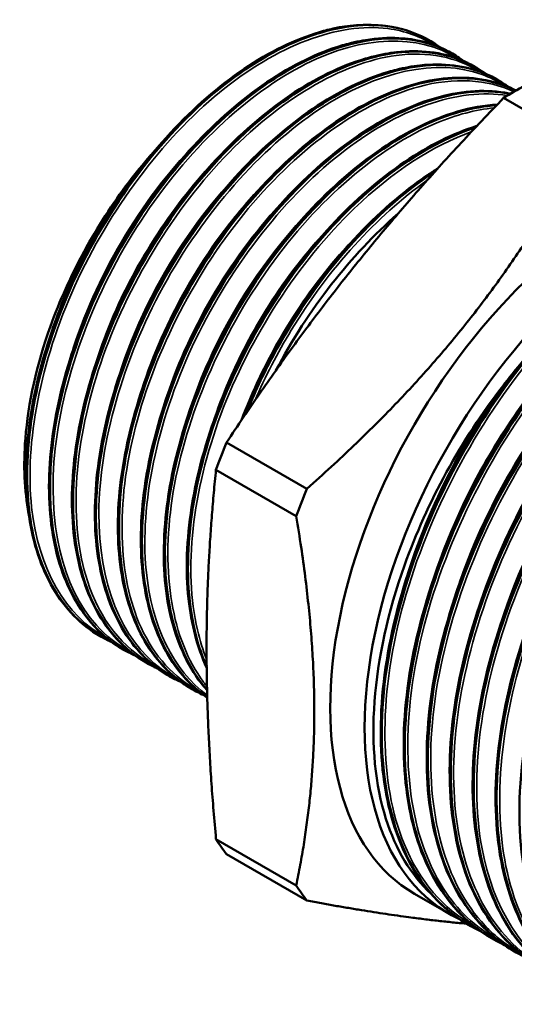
# Model space of a CAD drawing. Header units: millimetres. Extents: x -411 to 1140, y -69 to 356.
# Tile 11 of 25: x 130 to 145, y 117 to 148. Entities that reach past the tile are written whole.
import ezdxf

# ---------------------------------------------------------------- set-up
doc = ezdxf.new("R2010")
doc.units = ezdxf.units.MM
doc.layers.add('Видимые тонкие (ГОСТ)', color=7, linetype='Continuous', lineweight=35)
doc.layers.add('Видимый контур (ГОСТ)', color=7, linetype='Continuous', lineweight=50)

msp = doc.modelspace()

# ---------------------------------------------------------------- linework, layer by layer
at = {"layer": 'Видимые тонкие (ГОСТ)'}
for points, knots in [([(142.779, 146.996), (142.356, 147.268), (141.876, 147.444), (141.351, 147.512), (139.824, 147.71), (137.932, 146.995), (136.164, 145.546), (134.396, 144.097), (132.77, 141.929), (131.707, 139.588), (130.644, 137.248), (130.155, 134.76), (130.372, 132.754), (130.577, 130.857), (131.411, 129.409), (132.682, 128.728)], [8.61482, 8.61482, 8.61482, 8.61482, 8.870316, 8.870316, 8.870316, 9.613367, 9.613367, 9.613367, 10.356328, 10.356328, 10.356328, 11.099201, 11.099201, 11.099201, 11.80132, 11.80132, 11.80132, 11.80132]), ([(143.49, 146.593), (142.28, 147.361), (140.585, 147.303), (138.826, 146.424), (137.015, 145.519), (135.155, 143.754), (133.735, 141.581), (132.316, 139.41), (131.351, 136.853), (131.098, 134.57), (130.845, 132.288), (131.306, 130.301), (132.369, 129.121), (132.667, 128.791), (133.011, 128.525), (133.392, 128.324)], [14.898101, 14.898101, 14.898101, 14.898101, 15.626511, 15.626511, 15.626511, 16.376286, 16.376286, 16.376286, 17.12574, 17.12574, 17.12574, 17.874878, 17.874878, 17.874878, 18.084505, 18.084505, 18.084505, 18.084505]), ([(144.194, 146.178), (143.471, 146.635), (142.584, 146.816), (141.605, 146.685), (139.922, 146.458), (137.984, 145.311), (136.299, 143.533), (134.615, 141.756), (133.2, 139.368), (132.426, 136.978), (131.652, 134.589), (131.527, 132.224), (132.09, 130.486), (132.474, 129.299), (133.178, 128.413), (134.1, 127.916)], [21.181264, 21.181264, 21.181264, 21.181264, 21.616013, 21.616013, 21.616013, 22.363369, 22.363369, 22.363369, 23.110447, 23.110447, 23.110447, 23.857253, 23.857253, 23.857253, 24.36769, 24.36769, 24.36769, 24.36769]), ([(144.904, 145.774), (144.701, 145.905), (144.484, 146.013), (144.255, 146.097), (142.865, 146.605), (141.029, 146.213), (139.226, 145.016), (137.424, 143.819), (135.672, 141.831), (134.427, 139.556), (133.183, 137.282), (132.457, 134.744), (132.444, 132.588), (132.43, 130.433), (133.129, 128.681), (134.368, 127.776), (134.507, 127.674), (134.653, 127.583), (134.805, 127.503)], [27.464451, 27.464451, 27.464451, 27.464451, 27.587391, 27.587391, 27.587391, 28.332678, 28.332678, 28.332678, 29.077731, 29.077731, 29.077731, 29.822555, 29.822555, 29.822555, 30.567155, 30.567155, 30.567155, 30.650875, 30.650875, 30.650875, 30.650875]), ([(145.241, 145.564), (144.406, 145.954), (143.392, 146.016), (142.3, 145.721), (140.566, 145.251), (138.65, 143.885), (137.049, 141.967), (135.449, 140.049), (134.18, 137.598), (133.572, 135.235), (132.965, 132.872), (133.025, 130.621), (133.745, 129.05), (134.15, 128.167), (134.761, 127.504), (135.517, 127.1)], [33.819097, 33.819097, 33.819097, 33.819097, 34.286982, 34.286982, 34.286982, 35.03035, 35.03035, 35.03035, 35.773531, 35.773531, 35.773531, 36.51653, 36.51653, 36.51653, 36.934061, 36.934061, 36.934061, 36.934061]), ([(145.034, 145.447), (143.529, 145.7), (141.643, 145.041), (139.865, 143.634), (138.078, 142.218), (136.418, 140.059), (135.322, 137.711), (134.227, 135.364), (133.706, 132.851), (133.901, 130.816), (134.065, 129.098), (134.738, 127.735), (135.783, 126.962)], [40.262723, 40.262723, 40.262723, 40.262723, 41.006612, 41.006612, 41.006612, 41.754678, 41.754678, 41.754678, 42.502167, 42.502167, 42.502167, 43.133023, 43.133023, 43.133023, 43.133023]), ([(144.622, 145.066), (144.054, 145.013), (143.456, 144.858), (142.843, 144.601), (141.06, 143.85), (139.181, 142.231), (137.694, 140.152), (136.208, 138.075), (135.128, 135.56), (134.738, 133.245), (134.347, 130.932), (134.649, 128.841), (135.574, 127.502), (135.638, 127.409), (135.705, 127.32), (135.775, 127.235)], [46.720715, 46.720715, 46.720715, 46.720715, 46.976205, 46.976205, 46.976205, 47.720262, 47.720262, 47.720262, 48.463915, 48.463915, 48.463915, 49.207183, 49.207183, 49.207183, 49.258611, 49.258611, 49.258611, 49.258611]), ([(135.628, 144.173), (135.605, 144.15), (135.582, 144.128), (135.559, 144.105), (133.867, 142.415), (132.429, 140.055), (131.661, 137.689), (131.567, 137.402), (131.484, 137.114), (131.41, 136.829)], [9.7433692, 9.7433692, 9.7433692, 9.7433692, 9.7540176, 9.7540176, 9.7540176, 10.5415228, 10.5415228, 10.5415228, 10.6373023, 10.6373023, 10.6373023, 10.6373023]), ([(143.933, 144.335), (142.737, 143.905), (141.479, 143.091), (140.315, 141.97), (138.593, 140.312), (137.092, 138), (136.204, 135.62), (135.317, 133.244), (135.051, 130.825), (135.481, 128.978), (135.555, 128.658), (135.65, 128.356), (135.765, 128.073)], [53.205986, 53.205986, 53.205986, 53.205986, 53.709764, 53.709764, 53.709764, 54.454889, 54.454889, 54.454889, 55.199124, 55.199124, 55.199124, 55.327943, 55.327943, 55.327943, 55.327943]), ([(136.337, 143.763), (134.997, 142.437), (133.799, 140.701), (132.975, 138.857), (132.616, 138.052), (132.33, 137.231), (132.122, 136.421)], [16.0265545, 16.0265545, 16.0265545, 16.0265545, 16.649082, 16.649082, 16.649082, 16.9204876, 16.9204876, 16.9204876, 16.9204876]), ([(137.045, 143.351), (136.152, 142.47), (135.32, 141.412), (134.624, 140.253), (133.819, 138.912), (133.202, 137.443), (132.829, 136.011)], [22.3097398, 22.3097398, 22.3097398, 22.3097398, 22.7240604, 22.7240604, 22.7240604, 23.2036729, 23.2036729, 23.2036729, 23.2036729]), ([(137.752, 142.944), (137.342, 142.542), (136.946, 142.103), (136.57, 141.631), (135.175, 139.881), (134.079, 137.705), (133.533, 135.602)], [28.5929251, 28.5929251, 28.5929251, 28.5929251, 28.7827533, 28.7827533, 28.7827533, 29.4868583, 29.4868583, 29.4868583, 29.4868583]), ([(142.554, 142.827), (141.015, 141.747), (139.522, 140.111), (138.372, 138.216), (137.947, 137.516), (137.57, 136.784), (137.249, 136.039)], [59.7778205, 59.7778205, 59.7778205, 59.7778205, 60.4159516, 60.4159516, 60.4159516, 60.6514121, 60.6514121, 60.6514121, 60.6514121]), ([(138.459, 142.538), (136.862, 140.961), (135.476, 138.789), (134.667, 136.564), (134.501, 136.107), (134.359, 135.649), (134.243, 135.194)], [34.8761104, 34.8761104, 34.8761104, 34.8761104, 35.6177717, 35.6177717, 35.6177717, 35.7700436, 35.7700436, 35.7700436, 35.7700436]), ([(143.997, 119.857), (143.061, 120.378), (142.318, 121.241), (141.851, 122.385), (141.087, 124.252), (141.061, 126.853), (141.773, 129.572), (142.483, 132.283), (143.921, 135.087), (145.738, 137.325), (147.551, 139.558), (149.727, 141.208), (151.746, 141.89), (153.404, 142.451), (154.946, 142.355), (156.125, 141.642)], [51.040044, 51.040044, 51.040044, 51.040044, 51.478697, 51.478697, 51.478697, 52.194948, 52.194948, 52.194948, 52.909102, 52.909102, 52.909102, 53.621463, 53.621463, 53.621463, 54.206458, 54.206458, 54.206458, 54.206458]), ([(139.168, 142.127), (137.991, 140.962), (136.921, 139.484), (136.122, 137.889), (135.616, 136.877), (135.221, 135.822), (134.954, 134.786)], [41.1592957, 41.1592957, 41.1592957, 41.1592957, 41.7062222, 41.7062222, 41.7062222, 42.0532289, 42.0532289, 42.0532289, 42.0532289]), ([(144.705, 119.449), (144.047, 119.811), (143.485, 120.34), (143.05, 121.022), (142.043, 122.597), (141.72, 124.974), (142.148, 127.602), (142.581, 130.257), (143.779, 133.144), (145.448, 135.58), (147.116, 138.013), (149.24, 139.974), (151.309, 141.003), (153.375, 142.03), (155.369, 142.118), (156.812, 141.25), (156.819, 141.245), (156.827, 141.241), (156.834, 141.236)], [44.756858, 44.756858, 44.756858, 44.756858, 45.063913, 45.063913, 45.063913, 45.773227, 45.773227, 45.773227, 46.489746, 46.489746, 46.489746, 47.205159, 47.205159, 47.205159, 47.919544, 47.919544, 47.919544, 47.923272, 47.923272, 47.923272, 47.923272]), ([(145.411, 119.038), (145.018, 119.252), (144.66, 119.527), (144.344, 119.861), (143.11, 121.16), (142.518, 123.339), (142.701, 125.885), (142.884, 128.43), (143.84, 131.321), (145.337, 133.879), (146.832, 136.435), (148.855, 138.637), (150.921, 139.969), (152.986, 141.3), (155.076, 141.75), (156.694, 141.219), (156.993, 141.12), (157.276, 140.988), (157.54, 140.825)], [38.473673, 38.473673, 38.473673, 38.473673, 38.656737, 38.656737, 38.656737, 39.370278, 39.370278, 39.370278, 40.083368, 40.083368, 40.083368, 40.796024, 40.796024, 40.796024, 41.508267, 41.508267, 41.508267, 41.640087, 41.640087, 41.640087, 41.640087]), ([(139.876, 141.716), (139.199, 141.05), (138.556, 140.282), (137.983, 139.442), (136.925, 137.892), (136.111, 136.108), (135.659, 134.376)], [47.442481, 47.442481, 47.442481, 47.442481, 47.7565162, 47.7565162, 47.7565162, 48.3364142, 48.3364142, 48.3364142, 48.3364142]), ([(140.583, 141.311), (140.338, 141.071), (140.097, 140.816), (139.863, 140.55), (138.586, 139.093), (137.51, 137.267), (136.819, 135.409)], [53.7256663, 53.7256663, 53.7256663, 53.7256663, 53.8392386, 53.8392386, 53.8392386, 54.4592627, 54.4592627, 54.4592627, 54.4592627]), ([(146.117, 118.625), (146.067, 118.652), (146.018, 118.681), (145.969, 118.71), (144.484, 119.61), (143.558, 121.446), (143.4, 123.793), (143.243, 126.138), (143.856, 128.974), (145.088, 131.639), (146.356, 134.381), (148.271, 136.918), (150.352, 138.625), (152.392, 140.3), (154.574, 141.164), (156.371, 141.016), (157.062, 140.959), (157.693, 140.752), (158.246, 140.412)], [32.190488, 32.190488, 32.190488, 32.190488, 32.213752, 32.213752, 32.213752, 32.924085, 32.924085, 32.924085, 33.634267, 33.634267, 33.634267, 34.364943, 34.364943, 34.364943, 35.081594, 35.081594, 35.081594, 35.356902, 35.356902, 35.356902, 35.356902]), ([(146.825, 118.218), (145.508, 118.953), (144.589, 120.386), (144.244, 122.277), (143.846, 124.456), (144.211, 127.224), (145.248, 129.933), (146.285, 132.642), (147.983, 135.271), (149.938, 137.204), (151.892, 139.136), (154.086, 140.357), (155.997, 140.584), (157.109, 140.716), (158.12, 140.51), (158.954, 140.003)], [25.907302, 25.907302, 25.907302, 25.907302, 26.525098, 26.525098, 26.525098, 27.236804, 27.236804, 27.236804, 27.948323, 27.948323, 27.948323, 28.659658, 28.659658, 28.659658, 29.073716, 29.073716, 29.073716, 29.073716]), ([(147.536, 117.813), (146.498, 118.392), (145.701, 119.393), (145.246, 120.725), (144.58, 122.678), (144.658, 125.325), (145.455, 128.043), (146.252, 130.761), (147.762, 133.528), (149.62, 135.693), (151.477, 137.857), (153.668, 139.401), (155.667, 139.966), (157.18, 140.393), (158.575, 140.255), (159.663, 139.597)], [19.624117, 19.624117, 19.624117, 19.624117, 20.110546, 20.110546, 20.110546, 20.824147, 20.824147, 20.824147, 21.537519, 21.537519, 21.537519, 22.250667, 22.250667, 22.250667, 22.790531, 22.790531, 22.790531, 22.790531]), ([(142.433, 129.477), (142.822, 130.968), (143.43, 132.491), (144.219, 133.921), (145.124, 135.562), (146.262, 137.07), (147.498, 138.296)], [52.1930521, 52.1930521, 52.1930521, 52.1930521, 52.6071008, 52.6071008, 52.6071008, 53.0822353, 53.0822353, 53.0822353, 53.0822353]), ([(143.139, 129.069), (143.319, 129.765), (143.547, 130.468), (143.821, 131.166), (144.81, 133.677), (146.393, 136.098), (148.204, 137.891)], [45.9098668, 45.9098668, 45.9098668, 45.9098668, 46.103283, 46.103283, 46.103283, 46.79905, 46.79905, 46.79905, 46.79905]), ([(143.843, 128.659), (144.502, 131.189), (145.826, 133.808), (147.508, 135.916), (147.955, 136.477), (148.426, 137), (148.913, 137.479)], [39.6266815, 39.6266815, 39.6266815, 39.6266815, 40.3292208, 40.3292208, 40.3292208, 40.5158647, 40.5158647, 40.5158647, 40.5158647]), ([(144.556, 128.251), (144.978, 129.868), (145.66, 131.524), (146.547, 133.058), (147.416, 134.559), (148.477, 135.935), (149.622, 137.069)], [33.3434962, 33.3434962, 33.3434962, 33.3434962, 33.7927329, 33.7927329, 33.7927329, 34.2326794, 34.2326794, 34.2326794, 34.2326794])]:
    msp.add_open_spline(points, degree=3, knots=knots, dxfattribs=at)
for points in [[(133.363, 142.776), (132.146, 141.12), (131.201, 139.147), (130.703, 137.236)], [(141.721, 129.885), (142.316, 132.16), (143.44, 134.51), (144.888, 136.492)]]:
    msp.add_open_spline(points, degree=3, dxfattribs=at)
at = {"layer": 'Видимый контур (ГОСТ)'}
for p, q in [((143.337, 146.744), (143.328, 146.749)), ((144.044, 146.335), (144.036, 146.34)), ((144.752, 145.926), (144.744, 145.931)), ((144.916, 145.375), (147.391, 143.946)), ((136.381, 134.758), (138.856, 133.329)), ((136.053, 133.91), (138.527, 132.482)), ((132.492, 128.777), (132.483, 128.782)), ((133.2, 128.368), (133.191, 128.373)), ((133.907, 127.96), (133.899, 127.965)), ((134.615, 127.551), (134.607, 127.556)), ((135.323, 127.142), (135.314, 127.147)), ((138.527, 121.102), (136.053, 122.531)), ((136.381, 122.063), (138.856, 120.634)), ((142.166, 120.847), (143.227, 120.234)), ((143.835, 119.883), (143.844, 119.878)), ((144.543, 119.474), (144.552, 119.469))]:
    msp.add_line(p, q, dxfattribs=at)
for centre, major_axis, start_param, end_param in [((137.401, 138.056), (5.245, 9.085), 0.15819, 0.235127), ((145.245, 133.528), (-7.375, -12.774), 3.895464, 3.958518), ((148.427, 131.691), (6.261, 10.844), 0, 3.141593), ((149.488, 131.078), (-6.261, -10.844), 3.121086, 6.331355), ((143.477, 134.548), (-5.245, -9.085), 4.1743, 4.777634), ((145.245, 133.528), (-7.375, -12.774), 4.942661, 5.005715), ((147.72, 132.099), (7.375, 12.774), 1.801069, 1.864123), ((145.245, 133.528), (-7.375, -12.774), 5.989859, 6.052913), ((147.72, 132.099), (-7.375, -12.774), 5.989859, 6.052913)]:
    msp.add_ellipse(centre, major_axis=major_axis, ratio=0.57735, start_param=start_param, end_param=end_param, dxfattribs=at)
for points, knots in [([(132.731, 128.654), (131.602, 129.207), (130.785, 130.331), (130.434, 131.851), (130.004, 133.713), (130.276, 136.151), (131.174, 138.543), (132.067, 140.924), (133.57, 143.236), (135.294, 144.895), (137.02, 146.556), (138.949, 147.547), (140.583, 147.619), (140.994, 147.637), (141.387, 147.599), (141.755, 147.506)], [-11.824336, -11.824336, -11.824336, -11.824336, -11.215455, -11.215455, -11.215455, -10.469709, -10.469709, -10.469709, -9.727536, -9.727536, -9.727536, -8.984589, -8.984589, -8.984589, -8.79757, -8.79757, -8.79757, -8.79757]), ([(141.28, 147.597), (139.744, 147.786), (137.843, 147.06), (136.069, 145.6), (134.296, 144.139), (132.667, 141.959), (131.604, 139.609), (130.541, 137.26), (130.054, 134.764), (130.275, 132.752), (130.477, 130.908), (131.272, 129.488), (132.484, 128.783)], [2.591321, 2.591321, 2.591321, 2.591321, 3.333547, 3.333547, 3.333547, 4.075682, 4.075682, 4.075682, 4.817728, 4.817728, 4.817728, 5.497787, 5.497787, 5.497787, 5.497787]), ([(132.256, 128.925), (131.701, 129.302), (131.238, 129.841), (130.565, 131.151), (130.344, 131.934), (130.156, 133.66), (130.189, 134.628), (130.504, 136.62), (130.791, 137.669), (131.575, 139.715), (132.084, 140.737), (133.254, 142.628), (133.93, 143.521), (135.364, 145.069), (136.14, 145.744), (137.693, 146.794), (138.49, 147.183), (139.405, 147.451), (139.562, 147.491), (139.718, 147.523)], [0, 0, 0, 0, 0.334802, 0.334802, 0.665397, 0.665397, 0.999897, 0.999897, 1.334894, 1.334894, 1.669434, 1.669434, 2.003705, 2.003705, 2.338055, 2.338055, 2.672815, 2.672815, 2.742763, 2.742763, 2.742763, 2.742763]), ([(133.438, 128.247), (133.124, 128.396), (132.833, 128.59), (132.571, 128.827), (131.413, 129.871), (130.827, 131.744), (130.956, 133.97), (131.084, 136.193), (131.923, 138.747), (133.252, 140.981), (134.579, 143.213), (136.38, 145.105), (138.19, 146.179), (139.998, 147.252), (141.796, 147.498), (143.119, 146.859), (143.267, 146.787), (143.409, 146.705), (143.544, 146.612)], [-18.107521, -18.107521, -18.107521, -18.107521, -17.938752, -17.938752, -17.938752, -17.193739, -17.193739, -17.193739, -16.449684, -16.449684, -16.449684, -15.706503, -15.706503, -15.706503, -14.964112, -14.964112, -14.964112, -14.881024, -14.881024, -14.881024, -14.881024]), ([(143.328, 146.748), (142.149, 147.422), (140.55, 147.362), (138.883, 146.561), (137.068, 145.689), (135.191, 143.948), (133.746, 141.784), (132.302, 139.621), (131.304, 137.058), (131.018, 134.754), (130.732, 132.45), (131.16, 130.428), (132.2, 129.205), (132.488, 128.867), (132.822, 128.59), (133.193, 128.378)], [8.63938, 8.63938, 8.63938, 8.63938, 9.327119, 9.327119, 9.327119, 10.076246, 10.076246, 10.076246, 10.825047, 10.825047, 10.825047, 11.573528, 11.573528, 11.573528, 11.780972, 11.780972, 11.780972, 11.780972]), ([(132.964, 128.516), (132.409, 128.893), (131.946, 129.432), (131.273, 130.742), (131.052, 131.525), (130.864, 133.252), (130.897, 134.219), (131.212, 136.211), (131.498, 137.26), (132.283, 139.306), (132.791, 140.328), (133.961, 142.219), (134.638, 143.112), (136.072, 144.66), (136.848, 145.335), (138.401, 146.385), (139.197, 146.774), (140.035, 147.02), (140.115, 147.041), (140.234, 147.071), (140.274, 147.081), (140.432, 147.117), (140.55, 147.14), (141.017, 147.217), (141.36, 147.237), (142.199, 147.192), (142.68, 147.072), (143.11, 146.864)], [0, 0, 0, 0, 0.334802, 0.334802, 0.665397, 0.665397, 0.999897, 0.999897, 1.334894, 1.334894, 1.669434, 1.669434, 2.003705, 2.003705, 2.338055, 2.338055, 2.672815, 2.672815, 2.708245, 2.708245, 2.725954, 2.725954, 2.779094, 2.779094, 2.938929, 2.938929, 3.187531, 3.187531, 3.187531, 3.187531]), ([(134.148, 127.84), (133.255, 128.276), (132.551, 129.062), (132.128, 130.131), (131.475, 131.781), (131.495, 134.09), (132.175, 136.472), (132.855, 138.854), (134.188, 141.286), (135.828, 143.153), (137.467, 145.02), (139.395, 146.304), (141.115, 146.682), (142.313, 146.946), (143.402, 146.769), (144.25, 146.199)], [-24.390707, -24.390707, -24.390707, -24.390707, -23.909242, -23.909242, -23.909242, -23.166168, -23.166168, -23.166168, -22.423494, -22.423494, -22.423494, -21.681198, -21.681198, -21.681198, -21.16421, -21.16421, -21.16421, -21.16421]), ([(144.032, 146.333), (143.366, 146.716), (142.572, 146.876), (141.7, 146.785), (140.025, 146.609), (138.08, 145.507), (136.374, 143.758), (134.668, 142.01), (133.218, 139.633), (132.403, 137.235), (131.588, 134.837), (131.417, 132.441), (131.94, 130.658), (132.301, 129.431), (132.988, 128.504), (133.902, 127.97)], [14.922565, 14.922565, 14.922565, 14.922565, 15.311328, 15.311328, 15.311328, 16.058006, 16.058006, 16.058006, 16.804402, 16.804402, 16.804402, 17.550523, 17.550523, 17.550523, 18.064158, 18.064158, 18.064158, 18.064158]), ([(133.671, 128.107), (133.117, 128.484), (132.653, 129.024), (131.981, 130.333), (131.76, 131.116), (131.572, 132.843), (131.605, 133.811), (131.92, 135.802), (132.206, 136.851), (132.991, 138.897), (133.499, 139.919), (134.669, 141.811), (135.346, 142.704), (136.78, 144.252), (137.555, 144.926), (139.108, 145.977), (139.905, 146.365), (140.744, 146.611), (140.825, 146.633), (141.147, 146.714), (141.386, 146.758), (142.329, 146.866), (143.002, 146.789), (143.667, 146.525), (143.743, 146.491), (143.818, 146.455)], [0, 0, 0, 0, 0.334802, 0.334802, 0.665397, 0.665397, 0.999897, 0.999897, 1.334894, 1.334894, 1.669434, 1.669434, 2.003705, 2.003705, 2.338055, 2.338055, 2.672815, 2.672815, 2.708716, 2.708716, 2.816546, 2.816546, 3.143666, 3.143666, 3.186877, 3.186877, 3.186877, 3.186877]), ([(144.743, 145.93), (144.621, 146.001), (144.495, 146.065), (144.364, 146.12), (143, 146.692), (141.175, 146.367), (139.363, 145.223), (137.551, 144.08), (135.77, 142.13), (134.483, 139.868), (133.197, 137.606), (132.417, 135.055), (132.349, 132.862), (132.282, 130.67), (132.929, 128.857), (134.13, 127.884), (134.281, 127.762), (134.44, 127.653), (134.607, 127.558)], [21.20575, 21.20575, 21.20575, 21.20575, 21.27718, 21.27718, 21.27718, 22.02176, 22.02176, 22.02176, 22.766102, 22.766102, 22.766102, 23.510212, 23.510212, 23.510212, 24.254093, 24.254093, 24.254093, 24.347343, 24.347343, 24.347343, 24.347343]), ([(134.853, 127.426), (134.749, 127.476), (134.648, 127.53), (134.551, 127.589), (133.231, 128.388), (132.435, 130.062), (132.359, 132.185), (132.284, 134.306), (132.929, 136.854), (134.121, 139.176), (135.312, 141.496), (137.037, 143.568), (138.845, 144.863), (140.651, 146.158), (142.523, 146.663), (143.971, 146.255), (144.328, 146.154), (144.658, 145.998), (144.958, 145.792)], [-30.673892, -30.673892, -30.673892, -30.673892, -30.618388, -30.618388, -30.618388, -29.87076, -29.87076, -29.87076, -29.123725, -29.123725, -29.123725, -28.37726, -28.37726, -28.37726, -27.631344, -27.631344, -27.631344, -27.447395, -27.447395, -27.447395, -27.447395]), ([(134.379, 127.699), (133.825, 128.076), (133.361, 128.615), (132.689, 129.925), (132.468, 130.708), (132.279, 132.435), (132.313, 133.402), (132.628, 135.394), (132.914, 136.443), (133.699, 138.489), (134.207, 139.511), (135.377, 141.402), (136.053, 142.295), (137.488, 143.843), (138.263, 144.518), (139.816, 145.568), (140.613, 145.957), (141.453, 146.203), (141.535, 146.225), (141.861, 146.307), (142.103, 146.351), (143.058, 146.458), (143.739, 146.375), (144.397, 146.106), (144.462, 146.077), (144.526, 146.046)], [0, 0, 0, 0, 0.334802, 0.334802, 0.665397, 0.665397, 0.999897, 0.999897, 1.334894, 1.334894, 1.669434, 1.669434, 2.003705, 2.003705, 2.338055, 2.338055, 2.672815, 2.672815, 2.709187, 2.709187, 2.818435, 2.818435, 3.14996, 3.14996, 3.18682, 3.18682, 3.18682, 3.18682]), ([(135.564, 127.024), (134.923, 127.333), (134.38, 127.819), (133.97, 128.468), (133.087, 129.866), (132.838, 132.003), (133.278, 134.339), (133.718, 136.675), (134.844, 139.187), (136.36, 141.239), (137.877, 143.291), (139.769, 144.865), (141.549, 145.563), (142.949, 146.112), (144.269, 146.116), (145.3, 145.6)], [-36.957077, -36.957077, -36.957077, -36.957077, -36.612814, -36.612814, -36.612814, -35.870377, -35.870377, -35.870377, -35.128126, -35.128126, -35.128126, -34.386055, -34.386055, -34.386055, -33.802561, -33.802561, -33.802561, -33.802561]), ([(145.299, 145.597), (144.501, 146.002), (143.532, 146.1), (142.481, 145.861), (140.757, 145.468), (138.828, 144.17), (137.194, 142.294), (135.559, 140.418), (134.235, 137.982), (133.566, 135.603), (132.896, 133.223), (132.887, 130.924), (133.549, 129.284), (133.935, 128.328), (134.546, 127.602), (135.318, 127.154)], [27.517633, 27.517633, 27.517633, 27.517633, 27.970275, 27.970275, 27.970275, 28.712903, 28.712903, 28.712903, 29.455339, 29.455339, 29.455339, 30.19759, 30.19759, 30.19759, 30.630528, 30.630528, 30.630528, 30.630528]), ([(135.087, 127.29), (134.533, 127.667), (134.069, 128.206), (133.396, 129.516), (133.176, 130.299), (132.987, 132.026), (133.02, 132.993), (133.336, 134.985), (133.622, 136.034), (134.407, 138.08), (134.915, 139.102), (136.085, 140.994), (136.761, 141.886), (138.196, 143.434), (138.971, 144.109), (140.524, 145.159), (141.321, 145.548), (142.836, 145.993), (143.575, 146.054), (144.589, 145.891), (144.924, 145.787), (145.234, 145.638)], [0, 0, 0, 0, 0.334802, 0.334802, 0.665397, 0.665397, 0.999897, 0.999897, 1.334894, 1.334894, 1.669434, 1.669434, 2.003705, 2.003705, 2.338055, 2.338055, 2.672815, 2.672815, 3.007897, 3.007897, 3.186622, 3.186622, 3.186622, 3.186622]), ([(145.129, 145.503), (145.124, 145.504), (145.119, 145.505), (145.114, 145.506), (143.613, 145.811), (141.713, 145.19), (139.912, 143.798), (138.112, 142.408), (136.429, 140.263), (135.304, 137.913), (134.18, 135.564), (133.625, 133.034), (133.789, 130.969), (133.936, 129.128), (134.652, 127.673), (135.784, 126.89)], [33.956607, 33.956607, 33.956607, 33.956607, 33.959085, 33.959085, 33.959085, 34.707328, 34.707328, 34.707328, 35.454956, 35.454956, 35.454956, 36.201991, 36.201991, 36.201991, 36.868068, 36.868068, 36.868068, 36.868068]), ([(135.785, 126.893), (134.786, 127.591), (134.105, 128.806), (133.867, 130.361), (133.568, 132.321), (133.977, 134.802), (134.981, 137.173), (135.986, 139.543), (137.576, 141.78), (139.339, 143.316), (141.101, 144.851), (143.018, 145.671), (144.592, 145.571), (144.774, 145.559), (144.952, 145.536), (145.124, 145.5)], [-43.149552, -43.149552, -43.149552, -43.149552, -42.559614, -42.559614, -42.559614, -41.815505, -41.815505, -41.815505, -41.071623, -41.071623, -41.071623, -40.327963, -40.327963, -40.327963, -40.241908, -40.241908, -40.241908, -40.241908]), ([(135.783, 126.889), (135.234, 127.266), (134.774, 127.802), (134.104, 129.107), (133.883, 129.89), (133.695, 131.617), (133.728, 132.585), (134.043, 134.576), (134.33, 135.625), (135.115, 137.671), (135.623, 138.693), (136.793, 140.585), (137.469, 141.478), (138.903, 143.026), (139.679, 143.7), (141.232, 144.751), (142.029, 145.139), (143.544, 145.584), (144.282, 145.646), (145.007, 145.529), (145.069, 145.518), (145.131, 145.505)], [0.002355, 0.002355, 0.002355, 0.002355, 0.334802, 0.334802, 0.665397, 0.665397, 0.999897, 0.999897, 1.334894, 1.334894, 1.669434, 1.669434, 2.003705, 2.003705, 2.338055, 2.338055, 2.672815, 2.672815, 3.007897, 3.007897, 3.039723, 3.039723, 3.039723, 3.039723]), ([(144.712, 145.16), (144.145, 145.124), (143.545, 144.984), (142.929, 144.74), (141.145, 144.032), (139.25, 142.446), (137.736, 140.384), (136.222, 138.323), (135.105, 135.806), (134.675, 133.471), (134.245, 131.137), (134.506, 129.007), (135.399, 127.62), (135.515, 127.44), (135.642, 127.273), (135.778, 127.119)], [40.416627, 40.416627, 40.416627, 40.416627, 40.672979, 40.672979, 40.672979, 41.416474, 41.416474, 41.416474, 42.159548, 42.159548, 42.159548, 42.902222, 42.902222, 42.902222, 42.998648, 42.998648, 42.998648, 42.998648]), ([(135.777, 127.123), (135.76, 127.142), (135.743, 127.162), (135.727, 127.181), (134.698, 128.411), (134.279, 130.433), (134.569, 132.732), (134.859, 135.03), (135.856, 137.583), (137.295, 139.737), (138.734, 141.891), (140.6, 143.627), (142.408, 144.502), (143.202, 144.886), (143.981, 145.103), (144.706, 145.152)], [-49.279749, -49.279749, -49.279749, -49.279749, -49.267711, -49.267711, -49.267711, -48.521314, -48.521314, -48.521314, -47.775193, -47.775193, -47.775193, -47.029343, -47.029343, -47.029343, -46.701978, -46.701978, -46.701978, -46.701978]), ([(135.777, 127.116), (135.536, 127.39), (135.324, 127.702), (134.812, 128.699), (134.591, 129.482), (134.403, 131.209), (134.436, 132.176), (134.751, 134.168), (135.037, 135.217), (135.822, 137.263), (136.33, 138.285), (137.5, 140.176), (138.177, 141.069), (139.611, 142.617), (140.387, 143.292), (141.94, 144.342), (142.736, 144.731), (143.912, 145.076), (144.325, 145.15), (144.722, 145.173)], [0.159143, 0.159143, 0.159143, 0.159143, 0.334802, 0.334802, 0.665397, 0.665397, 0.999897, 0.999897, 1.334894, 1.334894, 1.669434, 1.669434, 2.003705, 2.003705, 2.338055, 2.338055, 2.672815, 2.672815, 2.857798, 2.857798, 2.857798, 2.857798]), ([(144.071, 144.482), (142.905, 144.102), (141.673, 143.353), (140.518, 142.3), (138.767, 140.704), (137.212, 138.424), (136.257, 136.042), (135.303, 133.662), (134.959, 131.203), (135.319, 129.289), (135.417, 128.763), (135.569, 128.28), (135.768, 127.846)], [46.895536, 46.895536, 46.895536, 46.895536, 47.386964, 47.386964, 47.386964, 48.131977, 48.131977, 48.131977, 48.876032, 48.876032, 48.876032, 49.080353, 49.080353, 49.080353, 49.080353]), ([(135.766, 127.859), (135.659, 128.095), (135.566, 128.346), (135.488, 128.611), (134.963, 130.4), (135.138, 132.807), (135.96, 135.214), (136.782, 137.619), (138.242, 140), (139.956, 141.744), (141.262, 143.075), (142.706, 144.026), (144.061, 144.473)], [-55.360491, -55.360491, -55.360491, -55.360491, -55.24947, -55.24947, -55.24947, -54.500669, -54.500669, -54.500669, -53.752188, -53.752188, -53.752188, -53.181424, -53.181424, -53.181424, -53.181424]), ([(135.765, 127.821), (135.48, 128.434), (135.29, 129.152), (135.111, 130.8), (135.144, 131.767), (135.459, 133.759), (135.745, 134.808), (136.53, 136.854), (137.038, 137.876), (138.208, 139.768), (138.885, 140.66), (140.319, 142.209), (141.095, 142.883), (142.611, 143.908), (143.369, 144.285), (144.093, 144.511)], [0.365068, 0.365068, 0.365068, 0.365068, 0.665397, 0.665397, 0.999897, 0.999897, 1.334894, 1.334894, 1.669434, 1.669434, 2.003705, 2.003705, 2.338055, 2.338055, 2.656908, 2.656908, 2.656908, 2.656908]), ([(136.873, 135.493), (137.261, 136.492), (137.759, 137.489), (138.916, 139.359), (139.593, 140.252), (141.027, 141.8), (141.802, 142.474), (142.68, 143.068), (142.783, 143.135), (142.885, 143.199)], [1.3425, 1.3425, 1.3425, 1.3425, 1.669434, 1.669434, 2.003705, 2.003705, 2.338055, 2.338055, 2.381968, 2.381968, 2.381968, 2.381968]), ([(142.823, 143.129), (141.214, 142.088), (139.631, 140.427), (138.408, 138.47), (137.842, 137.565), (137.356, 136.601), (136.965, 135.622)], [53.4485413, 53.4485413, 53.4485413, 53.4485413, 54.1102608, 54.1102608, 54.1102608, 54.4162724, 54.4162724, 54.4162724, 54.4162724]), ([(136.99, 135.661), (137.229, 136.259), (137.505, 136.85), (137.814, 137.426), (139.041, 139.713), (140.78, 141.726), (142.581, 142.959), (142.654, 143.008), (142.727, 143.057), (142.8, 143.104)], [-60.6949258, -60.6949258, -60.6949258, -60.6949258, -60.5079887, -60.5079887, -60.5079887, -59.7660309, -59.7660309, -59.7660309, -59.7360235, -59.7360235, -59.7360235, -59.7360235]), ([(133.363, 142.776), (132.858, 142.11), (132.396, 141.394), (131.582, 139.896), (131.233, 139.12), (130.528, 137.157), (130.265, 135.98), (130.113, 134.047), (130.147, 133.271), (130.278, 132.569)], [-4.482723, -4.482723, -4.482723, -4.482723, -4.227062, -4.227062, -3.97043, -3.97043, -3.583114, -3.583114, -3.293674, -3.293674, -3.293674, -3.293674]), ([(156.002, 141.773), (154.808, 142.454), (153.261, 142.522), (151.603, 141.942), (149.579, 141.233), (147.406, 139.562), (145.599, 137.317), (143.794, 135.072), (142.369, 132.272), (141.667, 129.568), (140.965, 126.865), (140.99, 124.28), (141.742, 122.415), (142.2, 121.282), (142.924, 120.421), (143.839, 119.889)], [-60.475659, -60.475659, -60.475659, -60.475659, -59.894481, -59.894481, -59.894481, -59.184704, -59.184704, -59.184704, -58.475005, -58.475005, -58.475005, -57.765383, -57.765383, -57.765383, -57.334066, -57.334066, -57.334066, -57.334066]), ([(143.566, 120.052), (142.906, 120.5), (142.355, 121.143), (141.558, 122.705), (141.297, 123.64), (141.079, 125.7), (141.122, 126.853), (141.505, 129.227), (141.849, 130.477), (142.791, 132.916), (143.401, 134.134), (144.802, 136.389), (145.612, 137.453), (147.329, 139.297), (148.256, 140.101), (150.114, 141.351), (151.066, 141.813), (152.877, 142.341), (153.759, 142.413), (154.971, 142.217), (155.372, 142.093), (155.741, 141.914)], [0, 0, 0, 0, 0.400566, 0.400566, 0.795782, 0.795782, 1.194995, 1.194995, 1.59469, 1.59469, 1.993925, 1.993925, 2.392891, 2.392891, 2.791938, 2.791938, 3.191395, 3.191395, 3.591168, 3.591168, 3.80476, 3.80476, 3.80476, 3.80476]), ([(144.126, 119.732), (143.831, 119.873), (143.553, 120.047), (143.296, 120.253), (141.917, 121.359), (141.147, 123.39), (141.161, 125.866), (141.176, 128.335), (141.971, 131.226), (143.352, 133.861), (144.73, 136.489), (146.679, 138.839), (148.735, 140.363), (150.787, 141.884), (152.927, 142.57), (154.65, 142.262), (155.241, 142.157), (155.782, 141.934), (156.259, 141.608)], [51.007665, 51.007665, 51.007665, 51.007665, 51.141002, 51.141002, 51.141002, 51.856067, 51.856067, 51.856067, 52.569104, 52.569104, 52.569104, 53.280413, 53.280413, 53.280413, 53.990292, 53.990292, 53.990292, 54.234162, 54.234162, 54.234162, 54.234162]), ([(156.711, 141.367), (156.631, 141.413), (156.551, 141.456), (156.468, 141.496), (154.945, 142.242), (152.893, 142.01), (150.808, 140.85), (148.723, 139.691), (146.624, 137.615), (145.015, 135.112), (143.406, 132.61), (142.302, 129.703), (141.97, 127.078), (141.639, 124.454), (142.083, 122.134), (143.203, 120.665), (143.58, 120.171), (144.033, 119.774), (144.546, 119.48)], [-54.192473, -54.192473, -54.192473, -54.192473, -54.153821, -54.153821, -54.153821, -53.437885, -53.437885, -53.437885, -52.722234, -52.722234, -52.722234, -52.006863, -52.006863, -52.006863, -51.291768, -51.291768, -51.291768, -51.050881, -51.050881, -51.050881, -51.050881]), ([(144.833, 119.321), (143.245, 120.091), (142.196, 121.837), (141.936, 124.151), (141.677, 126.456), (142.2, 129.302), (143.374, 132.017), (144.547, 134.727), (146.36, 137.284), (148.375, 139.084), (150.388, 140.881), (152.587, 141.908), (154.444, 141.927), (155.394, 141.937), (156.251, 141.683), (156.966, 141.197)], [44.72448, 44.72448, 44.72448, 44.72448, 45.442786, 45.442786, 45.442786, 46.158334, 46.158334, 46.158334, 46.872795, 46.872795, 46.872795, 47.586247, 47.586247, 47.586247, 47.950976, 47.950976, 47.950976, 47.950976]), ([(144.273, 119.643), (143.614, 120.092), (143.063, 120.735), (142.266, 122.297), (142.005, 123.231), (141.787, 125.291), (141.83, 126.444), (142.212, 128.818), (142.557, 130.069), (143.499, 132.507), (144.108, 133.726), (145.51, 135.98), (146.32, 137.044), (148.036, 138.889), (148.964, 139.692), (150.822, 140.942), (151.774, 141.404), (153.585, 141.932), (154.467, 142.004), (155.679, 141.809), (156.079, 141.684), (156.449, 141.505)], [0, 0, 0, 0, 0.400566, 0.400566, 0.795782, 0.795782, 1.194995, 1.194995, 1.59469, 1.59469, 1.993925, 1.993925, 2.392891, 2.392891, 2.791938, 2.791938, 3.191395, 3.191395, 3.591168, 3.591168, 3.80476, 3.80476, 3.80476, 3.80476]), ([(157.416, 140.954), (157.03, 141.179), (156.606, 141.341), (156.152, 141.432), (154.436, 141.776), (152.289, 141.119), (150.224, 139.612), (148.16, 138.105), (146.196, 135.761), (144.803, 133.131), (143.41, 130.502), (142.6, 127.609), (142.569, 125.131), (142.539, 122.654), (143.288, 120.613), (144.647, 119.486), (144.837, 119.329), (145.039, 119.189), (145.251, 119.067)], [-47.909288, -47.909288, -47.909288, -47.909288, -47.720258, -47.720258, -47.720258, -47.006715, -47.006715, -47.006715, -46.293415, -46.293415, -46.293415, -45.580351, -45.580351, -45.580351, -44.86752, -44.86752, -44.86752, -44.767695, -44.767695, -44.767695, -44.767695]), ([(145.542, 118.914), (144.274, 119.535), (143.336, 120.763), (142.889, 122.427), (142.335, 124.488), (142.537, 127.201), (143.442, 129.93), (144.345, 132.658), (145.943, 135.379), (147.851, 137.457), (149.758, 139.533), (151.96, 140.95), (153.932, 141.377), (155.362, 141.686), (156.662, 141.474), (157.676, 140.791)], [38.441294, 38.441294, 38.441294, 38.441294, 39.01642, 39.01642, 39.01642, 39.728708, 39.728708, 39.728708, 40.440568, 40.440568, 40.440568, 41.152018, 41.152018, 41.152018, 41.667791, 41.667791, 41.667791, 41.667791]), ([(144.981, 119.235), (144.322, 119.683), (143.771, 120.326), (142.974, 121.888), (142.713, 122.822), (142.495, 124.882), (142.538, 126.036), (142.92, 128.41), (143.265, 129.66), (144.207, 132.099), (144.816, 133.317), (146.218, 135.571), (147.028, 136.635), (148.744, 138.48), (149.672, 139.283), (151.529, 140.533), (152.482, 140.996), (154.293, 141.523), (155.174, 141.596), (156.386, 141.4), (156.787, 141.275), (157.157, 141.097)], [0, 0, 0, 0, 0.400566, 0.400566, 0.795782, 0.795782, 1.194995, 1.194995, 1.59469, 1.59469, 1.993925, 1.993925, 2.392891, 2.392891, 2.791938, 2.791938, 3.191395, 3.191395, 3.591168, 3.591168, 3.80476, 3.80476, 3.80476, 3.80476]), ([(146.252, 118.51), (145.317, 118.964), (144.558, 119.74), (144.049, 120.79), (143.197, 122.55), (143.057, 125.065), (143.657, 127.749), (144.271, 130.496), (145.656, 133.398), (147.466, 135.748), (149.25, 138.065), (151.432, 139.827), (153.486, 140.619), (155.356, 141.34), (157.105, 141.25), (158.385, 140.386)], [32.158109, 32.158109, 32.158109, 32.158109, 32.581214, 32.581214, 32.581214, 33.29065, 33.29065, 33.29065, 34.016822, 34.016822, 34.016822, 34.732639, 34.732639, 34.732639, 35.384606, 35.384606, 35.384606, 35.384606]), ([(145.689, 118.826), (145.03, 119.274), (144.479, 119.917), (143.681, 121.479), (143.421, 122.414), (143.203, 124.474), (143.246, 125.627), (143.628, 128.001), (143.973, 129.252), (144.915, 131.69), (145.524, 132.908), (146.926, 135.163), (147.735, 136.227), (149.452, 138.071), (150.38, 138.875), (152.237, 140.125), (153.19, 140.587), (155.001, 141.115), (155.882, 141.187), (157.094, 140.991), (157.495, 140.867), (157.865, 140.688)], [0, 0, 0, 0, 0.400566, 0.400566, 0.795782, 0.795782, 1.194995, 1.194995, 1.59469, 1.59469, 1.993925, 1.993925, 2.392891, 2.392891, 2.791938, 2.791938, 3.191395, 3.191395, 3.591168, 3.591168, 3.80476, 3.80476, 3.80476, 3.80476]), ([(158.122, 140.543), (157.468, 140.921), (156.71, 141.119), (155.88, 141.115), (154.03, 141.106), (151.84, 140.094), (149.829, 138.313), (147.82, 136.533), (146.007, 133.999), (144.824, 131.303), (143.642, 128.609), (143.099, 125.775), (143.329, 123.466), (143.553, 121.23), (144.498, 119.503), (145.959, 118.657)], [-41.626103, -41.626103, -41.626103, -41.626103, -41.306687, -41.306687, -41.306687, -40.595153, -40.595153, -40.595153, -39.883818, -39.883818, -39.883818, -39.172679, -39.172679, -39.172679, -38.48451, -38.48451, -38.48451, -38.48451]), ([(158.831, 140.134), (157.942, 140.644), (156.86, 140.821), (155.676, 140.628), (153.736, 140.312), (151.538, 139.005), (149.602, 137.009), (147.666, 135.014), (146.01, 132.347), (145.026, 129.63), (144.042, 126.913), (143.74, 124.167), (144.195, 122.033), (144.567, 120.29), (145.442, 118.966), (146.668, 118.251)], [-35.342917, -35.342917, -35.342917, -35.342917, -34.90969, -34.90969, -34.90969, -34.19979, -34.19979, -34.19979, -33.490049, -33.490049, -33.490049, -32.780463, -32.780463, -32.780463, -32.201325, -32.201325, -32.201325, -32.201325]), ([(146.96, 118.102), (146.265, 118.436), (145.666, 118.948), (145.198, 119.623), (144.138, 121.152), (143.759, 123.505), (144.141, 126.133), (144.524, 128.76), (145.665, 131.641), (147.291, 134.103), (148.917, 136.564), (151.013, 138.585), (153.081, 139.696), (155.148, 140.807), (157.171, 140.999), (158.668, 140.231), (158.815, 140.156), (158.957, 140.071), (159.093, 139.978)], [25.874924, 25.874924, 25.874924, 25.874924, 26.188998, 26.188998, 26.188998, 26.899946, 26.899946, 26.899946, 27.610708, 27.610708, 27.610708, 28.321289, 28.321289, 28.321289, 29.031693, 29.031693, 29.031693, 29.10142, 29.10142, 29.10142, 29.10142]), ([(146.397, 118.417), (145.738, 118.866), (145.187, 119.509), (144.389, 121.071), (144.129, 122.005), (143.91, 124.065), (143.953, 125.218), (144.336, 127.593), (144.68, 128.843), (145.623, 131.281), (146.232, 132.5), (147.633, 134.754), (148.443, 135.818), (150.16, 137.663), (151.088, 138.466), (152.945, 139.716), (153.897, 140.178), (155.709, 140.706), (156.59, 140.778), (157.802, 140.583), (158.203, 140.458), (158.573, 140.279)], [0, 0, 0, 0, 0.400566, 0.400566, 0.795782, 0.795782, 1.194995, 1.194995, 1.59469, 1.59469, 1.993925, 1.993925, 2.392891, 2.392891, 2.791938, 2.791938, 3.191395, 3.191395, 3.591168, 3.591168, 3.80476, 3.80476, 3.80476, 3.80476]), ([(147.666, 117.69), (147.246, 117.891), (146.861, 118.157), (146.52, 118.487), (145.239, 119.728), (144.588, 121.863), (144.717, 124.391), (144.845, 126.917), (145.75, 129.816), (147.212, 132.407), (148.674, 134.996), (150.679, 137.256), (152.749, 138.657), (154.819, 140.057), (156.936, 140.588), (158.595, 140.127), (159.03, 140.006), (159.433, 139.817), (159.799, 139.566)], [19.591738, 19.591738, 19.591738, 19.591738, 19.781326, 19.781326, 19.781326, 20.494157, 20.494157, 20.494157, 21.206761, 21.206761, 21.206761, 21.919141, 21.919141, 21.919141, 22.631303, 22.631303, 22.631303, 22.818235, 22.818235, 22.818235, 22.818235]), ([(159.541, 139.729), (158.36, 140.403), (156.834, 140.478), (155.196, 139.917), (153.163, 139.221), (150.976, 137.55), (149.157, 135.296), (147.34, 133.044), (145.907, 130.229), (145.203, 127.512), (144.499, 124.797), (144.531, 122.203), (145.295, 120.339), (145.753, 119.222), (146.472, 118.372), (147.378, 117.846)], [-29.059732, -29.059732, -29.059732, -29.059732, -28.48488, -28.48488, -28.48488, -27.771194, -27.771194, -27.771194, -27.057993, -27.057993, -27.057993, -26.345257, -26.345257, -26.345257, -25.918139, -25.918139, -25.918139, -25.918139]), ([(147.105, 118.009), (146.445, 118.457), (145.894, 119.1), (145.097, 120.662), (144.836, 121.596), (144.618, 123.656), (144.661, 124.81), (145.044, 127.184), (145.388, 128.434), (146.331, 130.873), (146.94, 132.091), (148.341, 134.345), (149.151, 135.409), (150.868, 137.254), (151.796, 138.057), (153.653, 139.308), (154.605, 139.77), (156.416, 140.297), (157.298, 140.37), (158.51, 140.174), (158.911, 140.049), (159.28, 139.871)], [0, 0, 0, 0, 0.400566, 0.400566, 0.795782, 0.795782, 1.194995, 1.194995, 1.59469, 1.59469, 1.993925, 1.993925, 2.392891, 2.392891, 2.791938, 2.791938, 3.191395, 3.191395, 3.591168, 3.591168, 3.80476, 3.80476, 3.80476, 3.80476]), ([(160.25, 139.324), (158.817, 140.149), (156.861, 140.057), (154.832, 139.061), (152.771, 138.049), (150.652, 136.113), (148.977, 133.703), (147.304, 131.293), (146.088, 128.43), (145.622, 125.779), (145.137, 123.019), (145.471, 120.515), (146.547, 118.896), (146.96, 118.274), (147.482, 117.785), (148.086, 117.438)], [-22.776547, -22.776547, -22.776547, -22.776547, -22.077584, -22.077584, -22.077584, -21.36759, -21.36759, -21.36759, -20.657915, -20.657915, -20.657915, -19.918891, -19.918891, -19.918891, -19.634954, -19.634954, -19.634954, -19.634954]), ([(142.679, 120.845), (142.063, 121.424), (141.592, 122.205), (140.959, 124.2), (140.839, 125.429), (141.038, 128.109), (141.351, 129.531), (142.21, 131.939), (142.646, 132.909), (143.67, 134.776), (144.251, 135.667), (144.888, 136.492)], [0.532596, 0.532596, 0.532596, 0.532596, 0.965, 0.965, 1.440666, 1.440666, 1.911774, 1.911774, 2.232756, 2.232756, 2.551562, 2.551562, 2.551562, 2.551562])]:
    msp.add_open_spline(points, degree=3, knots=knots, dxfattribs=at)
for points in [[(141.28, 147.597), (140.632, 147.682), (140.063, 147.596), (139.718, 147.524)], [(142.949, 146.936), (142.594, 147.2), (142.194, 147.391), (141.755, 147.506)], [(143.545, 146.613), (143.589, 146.583), (143.631, 146.552), (143.674, 146.521)], [(144.253, 146.204), (144.296, 146.174), (144.339, 146.144), (144.381, 146.112)], [(144.961, 145.795), (145.004, 145.766), (145.047, 145.735), (145.089, 145.703)], [(134.026, 143.591), (133.799, 143.33), (133.578, 143.058), (133.363, 142.776)], [(134.026, 143.591), (134.056, 143.624), (134.086, 143.658), (134.117, 143.692)], [(144.888, 136.492), (145.069, 136.726), (145.291, 137.006), (145.553, 137.313)], [(132.853, 128.594), (132.811, 128.613), (132.77, 128.632), (132.729, 128.651)], [(133.56, 128.186), (133.519, 128.204), (133.478, 128.223), (133.437, 128.243)], [(134.268, 127.777), (134.227, 127.795), (134.185, 127.814), (134.145, 127.834)], [(134.976, 127.369), (134.934, 127.387), (134.893, 127.406), (134.852, 127.425)], [(135.684, 126.96), (135.642, 126.978), (135.601, 126.997), (135.56, 127.017)], [(144.203, 119.692), (144.177, 119.704), (144.151, 119.717), (144.125, 119.729)], [(144.911, 119.284), (144.884, 119.296), (144.859, 119.308), (144.833, 119.32)]]:
    msp.add_open_spline(points, degree=3, dxfattribs=at)
for points, weights in [([(144.916, 145.375), (140.102, 140.382), (136.381, 134.758)], [1, 1.13461538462, 1]), ([(138.856, 133.329), (144.168, 138.035), (147.391, 143.946)], [1, 1.13461538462, 1]), ([(136.053, 133.91), (135.506, 128.536), (136.053, 122.531)], [1, 1.13461538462, 1]), ([(138.527, 121.102), (139.572, 126.189), (138.527, 132.482)], [1, 1.13461538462, 1]), ([(143.764, 119.925), (141.736, 120.1), (138.856, 120.634)], [1.06727699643, 1.06874507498, 1])]:
    msp.add_rational_spline(points, weights, degree=2, dxfattribs=at)

doc.saveas('drawing.dxf')
